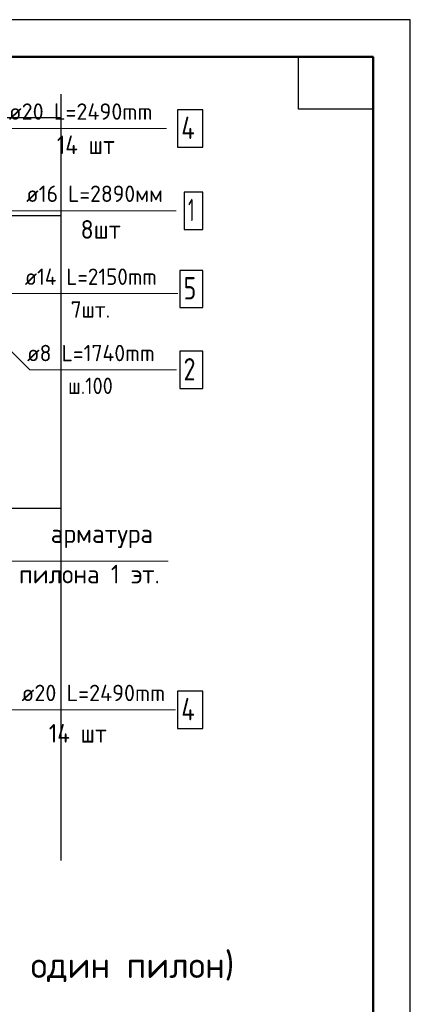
# Model space of a CAD drawing. Header units: millimetres. Extents: x 0 to 50400, y 0 to 35640.
# Tile 16 of 16: x 44114 to 50400, y 19791 to 35640. Entities that reach past the tile are written whole.
import ezdxf

# ---------------------------------------------------------------- set-up
doc = ezdxf.new("R2010")
doc.units = ezdxf.units.MM
doc.linetypes.add('______2', pattern=[324, 240, -84])
for name, color, linetype, lineweight in [('Standard', 7, 'Continuous', 25), ('Выпуски арматуры Г-обр.', 52, 'Continuous', 25), ('Позиционная метка диаметр_ шаг', 7, 'Continuous', 13), ('Позиционная метка линия выноска', 7, 'Continuous', 13)]:
    doc.layers.add(name, color=color, linetype=linetype, lineweight=lineweight)
doc.layers.add('Стена фоновая арматура Х1', color=7, linetype='______2', true_color=0xa0a0a0)
doc.layers.add('Стена Хомут', color=7, linetype='______2', true_color=0xa0a0a0)
doc.styles.add('ISOCPEUR', font='txt')

msp = doc.modelspace()

# ---------------------------------------------------------------- linework, layer by layer
at = {"layer": 'Standard', "color": 254, "linetype": 'Continuous', "lineweight": -3, "true_color": 0xc4c4ff, "transparency": 33554687}
msp.add_line((44783, 32487), (44783, 34439), dxfattribs=at)
at = {"layer": 'Standard', "color": 7, "linetype": 'Continuous', "lineweight": 35, "transparency": 33554687}
for p, q in [((49800, 33120), (49800, 24600)), ((49800, 32640), (49800, 24120))]:
    msp.add_line(p, q, dxfattribs=at)
at = {"layer": 'Standard', "color": 7, "linetype": 'Continuous', "lineweight": 50, "transparency": 33554687}
msp.add_line((49800, 32520), (49800, 27840), dxfattribs=at)
at = {"layer": 'Standard', "color": 7, "linetype": 'Continuous', "lineweight": 25, "transparency": 33554687}
for points in [[(0, 0), (50400, 0), (50400, 35640), (0, 35640), (0, 0)], [(49800, 35040), (49800, 34200), (48600, 34200), (48600, 35040), (49800, 35040)]]:
    msp.add_lwpolyline(points, close=True, dxfattribs=at)
at = {"layer": 'Standard', "color": 7, "linetype": 'Continuous', "lineweight": 50, "transparency": 33554687}
msp.add_lwpolyline([(2400, 35040), (49800, 35040), (49800, 600), (2400, 600), (2400, 35040)], close=True, dxfattribs=at)
at = {"layer": 'Standard', "color": 254, "linetype": 'Continuous', "lineweight": -3, "true_color": 0xc4c4ff, "transparency": 33554687}
for points in [[(34455, 34439), (34455, 32487), (44783, 32487)], [(44783, 26956), (44783, 34058), (34455, 34058), (34455, 26956)], [(44783, 22108), (44783, 27770), (34455, 27770), (34455, 22108)]]:
    msp.add_lwpolyline(points, dxfattribs=at)
at = {"layer": 'Standard', "color": 7, "linetype": 'Continuous', "lineweight": 13, "transparency": 33554687}
msp.add_lwpolyline([(46504, 26922), (43864, 26922), (43208, 25505)], dxfattribs=at)
at = {"layer": 'Выпуски арматуры Г-обр.', "color": 7, "linetype": 'Continuous', "lineweight": 25, "transparency": 33554687}
for points in [[(46655, 33588), (47063, 33588), (47063, 34188), (46655, 34188), (46655, 33588)], [(46691, 31005), (47063, 31005), (47063, 31605), (46691, 31605), (46691, 31005)], [(46655, 24230), (47063, 24230), (47063, 24830), (46655, 24830), (46655, 24230)]]:
    msp.add_lwpolyline(points, dxfattribs=at)
at = {"layer": 'Позиционная метка линия выноска', "color": 7, "linetype": 'Continuous', "lineweight": 13, "transparency": 33554687}
for p, q in [((42750, 33888), (46474, 33888)), ((43983, 32565), (46631, 32565)), ((36907, 31230), (46659, 31230)), ((43338, 30940), (44276, 30002)), ((44276, 30002), (46638, 30002)), ((43983, 24530), (46623, 24530))]:
    msp.add_line(p, q, dxfattribs=at)
at = {"layer": 'Стена фоновая арматура Х1', "color": 7, "linetype": 'Continuous', "lineweight": 25, "transparency": 33554687}
msp.add_lwpolyline([(46763, 32265), (47063, 32265), (47063, 32865), (46763, 32865), (46763, 32265)], dxfattribs=at)
at = {"layer": 'Стена Хомут', "color": 7, "linetype": 'Continuous', "lineweight": 25, "transparency": 33554687}
msp.add_lwpolyline([(46691, 29702), (47063, 29702), (47063, 30302), (46691, 30302), (46691, 29702)], dxfattribs=at)

# ---------------------------------------------------------------- texts
at = {"layer": 'Standard', "color": 7, "linetype": 'Continuous', "lineweight": 25, "transparency": 33554687, "char_height": 300, "attachment_point": 7, "style": 'ISOCPEUR'}
for s, insert, width in [('\\W0.97;арматура', (44612, 27136), 2004.22), ('\\W0.95;пилона 1 эт.', (44102, 26566), 2511.54)]:
    msp.add_mtext(s, dxfattribs=dict(at, insert=insert, width=width))
at = {"layer": 'Standard', "color": 7, "linetype": 'Continuous', "lineweight": 50, "transparency": 33554687, "insert": (43006, 20147), "char_height": 420, "width": 4571.51, "attachment_point": 7, "style": 'ISOCPEUR'}
msp.add_mtext('\\W0.98; (на один пилон)', dxfattribs=at)
at = {"layer": 'Выпуски арматуры Г-обр.', "color": 7, "linetype": 'Continuous', "lineweight": 13, "transparency": 33554687, "attachment_point": 7, "style": 'ISOCPEUR'}
for s, insert, char_height, width in [('\\W0.98;ø20 L=2490mm ', (43939, 34029), 264, 2662.47), ('\\W0.80;4', (46715, 33720), 360, 431.8), ('\\W0.94;ø14 L=2150mm ', (44196, 31371), 264, 2551.8), ('\\W0.78;5', (46751, 31137), 360, 391.69), ('\\W0.98;ø20 L=2490mm ', (44143, 24671), 264, 2662.47), ('\\W0.80;4', (46715, 24362), 360, 431.8)]:
    msp.add_mtext(s, dxfattribs=dict(at, insert=insert, char_height=char_height, width=width))
at = {"layer": 'Выпуски арматуры Г-обр.', "color": 7, "linetype": '______2', "lineweight": 13, "transparency": 33554687, "insert": (44935, 30843), "char_height": 264, "width": 1021.93, "attachment_point": 7, "style": 'ISOCPEUR'}
msp.add_mtext('\\W0.94;7шт. ', dxfattribs=at)
at = {"layer": 'Позиционная метка диаметр_ шаг', "color": 7, "linetype": 'Continuous', "lineweight": 25, "transparency": 33554687, "char_height": 300, "attachment_point": 7, "style": 'ISOCPEUR'}
for s, insert, width in [('\\W0.90;14 шт', (44712, 33476), 1245.18), ('\\W0.93;8шт', (45094, 32114), 888.57), ('\\W0.90;14 шт', (44583, 24003), 1245.18)]:
    msp.add_mtext(s, dxfattribs=dict(at, insert=insert, width=width))
at = {"layer": 'Стена фоновая арматура Х1', "color": 7, "linetype": 'Continuous', "lineweight": 13, "transparency": 33554687, "attachment_point": 7, "style": 'ISOCPEUR'}
for s, insert, char_height, width in [('\\W0.96;ø16 L=2890мм ', (44218, 32706), 264, 2527.6), ('\\W0.56;1', (46823, 32397), 360, 280.01)]:
    msp.add_mtext(s, dxfattribs=dict(at, insert=insert, char_height=char_height, width=width))
at = {"layer": 'Стена Хомут', "color": 7, "linetype": 'Continuous', "lineweight": 13, "transparency": 33554687, "attachment_point": 7, "style": 'ISOCPEUR'}
for s, insert, char_height, width in [('\\W0.96;ø8 L=1740mm ', (44232, 30142), 264, 2422.07), ('\\W0.78;2', (46751, 29833), 360, 391.69), ('\\W0.90;ш.100 ', (44892, 29614), 264, 1095.47)]:
    msp.add_mtext(s, dxfattribs=dict(at, insert=insert, char_height=char_height, width=width))

doc.saveas('drawing.dxf')
